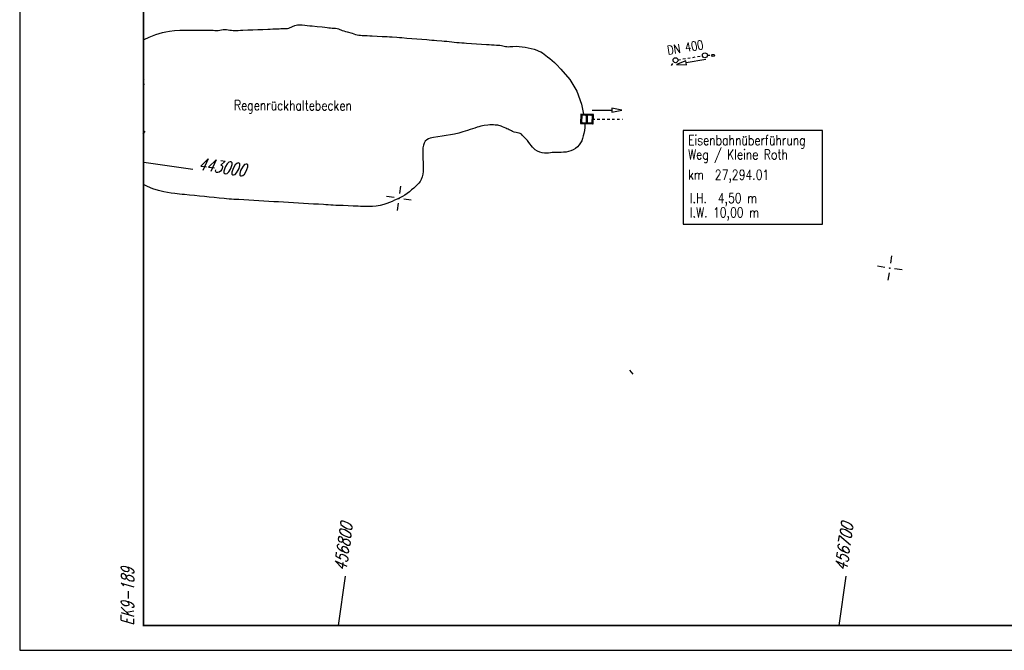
# Model space of a CAD drawing. Extents: x 0 to 1135, y 0 to 420.
# Tile 1 of 56: x 0 to 199, y 0 to 127. Entities that reach past the tile are written whole.
import ezdxf

# ---------------------------------------------------------------- set-up
doc = ezdxf.new("R2010")
doc.units = 0
doc.header["$LTSCALE"] = 2
doc.header["$MEASUREMENT"] = 0
for name, pattern in [('ACAD_ISO03W100', [0.5, 0.25, -0.25]), ('AUSGEZOGEN', [0]), ('STRICHLINIEX2', [0.5, 0.25, -0.25])]:
    doc.linetypes.add(name, pattern=pattern)
doc.layers.get('0').update_dxf_attribs({"linetype": 'AUSGEZOGEN'})
for name, color, linetype in [('Durchlaesse', 15, 'CONTINUOUS'), ('Ingenieurbauwerke', 15, 'CONTINUOUS'), ('NETZ', 250, 'CONTINUOUS'), ('RAHMEN', 250, 'AUSGEZOGEN'), ('Regenrückhaltebecken', 15, 'CONTINUOUS')]:
    doc.layers.add(name, color=color, linetype=linetype)
doc.styles.add('ROMANS', font='romans.shx', dxfattribs={"width": 0.8})

# ---------------------------------------------------------------- blocks, each defined once
blk = doc.blocks.new('IKR')
at = {"color": 0}
for p, q in [((0, 1), (0, 2.5)), ((-2.5, 0), (-1, 0)), ((1, 0), (2.5, 0)), ((0, -2.5), (0, -1))]:
    blk.add_line(p, q, dxfattribs=at)
blk.add_circle((0, 0), 0.05, dxfattribs=at)
blk.add_point((0, 0), dxfattribs=at)
blk = doc.blocks.new('*X14')
at = {"color": 0, "linetype": 'ByBlock'}
for p, q in [((-31937, -470732), (-31873, -470668)), ((-31928, -470405), (-31738, -470215)), ((-31767, -470562), (-31731, -470527)), ((-31555, -470350), (-31449, -470244)), ((-31314, -470427), (-31119, -470232)), ((-31004, -470436), (-30918, -470350)), ((-30812, -470244), (-30809, -470241)), ((-30781, -470531), (-30694, -470444)), ((-30706, -470774), (-30600, -470668)), ((-30694, -470444), (-30500, -470249)), ((-30282, -470350), (-30190, -470258)), ((-30075, -470461), (-29880, -470266)), ((-29752, -470456), (-29645, -470350)), ((-29583, -470605), (-29377, -470400)), ((-29433, -470774), (-29386, -470727)), ((-31973, -472041), (-31873, -471941)), ((-31964, -471714), (-31758, -471508)), ((-31946, -471059), (-31740, -470854)), ((-31873, -471304), (-31767, -471198)), ((-31730, -472116), (-31535, -471922)), ((-31421, -472125), (-31343, -472047)), ((-31236, -471941), (-31226, -471930)), ((-31111, -472133), (-30916, -471939)), ((-30817, -471840), (-30611, -471634)), ((-30808, -471512), (-30706, -471410)), ((-30799, -471185), (-30593, -470980)), ((-30706, -472047), (-30606, -471947)), ((-30491, -472150), (-30297, -471955)), ((-30176, -472153), (-30070, -472047)), ((-29872, -472167), (-29677, -471972)), ((-29619, -471914), (-29413, -471708)), ((-29601, -471260), (-29556, -471215)), ((-29592, -470932), (-29539, -470880)), ((-29562, -472176), (-29539, -472153)), ((-29556, -471215), (-29395, -471054)), ((-29539, -471516), (-29433, -471410)), ((-29433, -472047), (-29422, -472035))]:
    blk.add_line(p, q, dxfattribs=at)
blk = doc.blocks.new('ELIPPSE')
at = {"color": 0, "linetype": 'ByBlock'}
blk.add_circle((0, 0), 1, dxfattribs=at)

msp = doc.modelspace()

# ---------------------------------------------------------------- linework, layer by layer
at = {"layer": 'Durchlaesse', "linetype": 'ACAD_ISO03W100'}
for p, q in [((132.8, 118.99), (137.74, 119.82)), ((138.73, 119.9), (139.58, 119.89)), ((131.46, 117.84), (131.99, 118.52))]:
    msp.add_line(p, q, dxfattribs=at)
at = {"layer": 'Durchlaesse', "linetype": 'Continuous'}
msp.add_lwpolyline([(138.41, 119.08), (134.47, 118.41), (134.4, 118.8), (132.49, 118.07), (134.53, 118.01), (134.47, 118.41)], dxfattribs=at)
for centre in [(132.3, 118.91), (138.23, 119.9)]:
    msp.add_circle(centre, 0.5, dxfattribs=at)
at = {"layer": 'Ingenieurbauwerke'}
msp.add_lwpolyline([(133.86, 85.84), (161.93, 85.84), (161.93, 104.72), (133.86, 104.72)], close=True, dxfattribs=at)
msp.add_lwpolyline([(133.86, 85.84), (161.93, 85.84), (161.93, 104.72), (133.86, 104.72)], close=True, dxfattribs=at)
at = {"layer": 'NETZ'}
for p, q in [((64.3, 5.02), (65.71, 14.92)), ((165.3, 5.02), (166.71, 14.92))]:
    msp.add_line(p, q, dxfattribs=at)
at = {"layer": 'RAHMEN'}
for p, q in [((0, 420), (0, 0)), ((25.02, 98.37), (34.92, 96.97)), ((0, 0), (950, 0))]:
    msp.add_line(p, q, dxfattribs=at)
at = {"layer": 'RAHMEN', "const_width": 0.35}
msp.add_lwpolyline([(25, 5), (1130, 5), (1130, 415), (25, 415), (25, 5)], dxfattribs=at)
at = {"layer": 'Regenrückhaltebecken', "linetype": 'Continuous'}
for p, q in [((24.98, 115.14), (25.01, 115.5)), ((25, 115.01), (25.12, 115.13)), ((25.17, 114.04), (25, 114.2)), ((25.04, 113.82), (25, 113.85)), ((113.38, 107.84), (113.36, 106.34)), ((115.53, 107.8), (113.38, 107.84)), ((114.31, 106.32), (114.33, 107.82)), ((114.51, 106.32), (114.53, 107.82)), ((115.51, 106.3), (115.53, 107.8)), ((113.36, 106.34), (115.51, 106.3)), ((24.99, 104.37), (24.97, 104.2)), ((25.33, 104.41), (25, 104.74)), ((25, 104.36), (25.08, 104.36)), ((123.78, 55.61), (123.1, 56.47))]:
    msp.add_line(p, q, dxfattribs=at)
at = {"layer": 'Regenrückhaltebecken', "linetype": 'STRICHLINIEX2'}
msp.add_line((115.52, 107.06), (121.58, 107.02), dxfattribs=at)
at = {"layer": 'Regenrückhaltebecken', "linetype": 'Continuous'}
for points in [[(33.04, 124.96), (34.04, 124.96), (35.04, 124.95), (36.04, 124.95), (37.04, 124.95), (37.54, 124.94), (38.04, 124.94), (38.54, 124.94), (39.04, 124.94), (39.37, 124.92), (39.71, 124.92), (40.04, 124.93), (40.37, 124.98), (40.7, 125.04), (41.04, 125.09), (41.37, 125.1), (41.7, 125.08), (42.04, 125.05), (42.37, 124.99), (42.71, 124.94), (43.04, 124.9), (43.38, 124.89), (43.71, 124.9), (44.04, 124.92), (44.54, 124.94), (45.04, 124.96), (46.04, 125), (47.04, 125.04), (48.04, 125.08), (49.04, 125.12), (50.04, 125.16), (50.54, 125.18), (51.04, 125.2), (51.54, 125.22), (52.04, 125.24), (52.37, 125.26), (52.7, 125.28), (53.04, 125.29), (53.37, 125.28), (53.71, 125.28), (54.04, 125.32), (54.29, 125.39), (54.53, 125.49), (54.78, 125.6), (55.02, 125.72), (55.51, 125.9), (56.01, 126.01), (56.34, 126.04), (56.68, 126.04), (57.01, 126.03), (57.52, 125.98), (58.02, 125.92), (58.52, 125.87), (59.02, 125.82), (60.03, 125.71), (61.03, 125.61), (61.53, 125.56), (62.03, 125.5), (62.37, 125.46), (62.7, 125.43), (63.04, 125.4), (63.38, 125.38), (63.71, 125.35), (64.04, 125.29), (64.3, 125.22), (64.55, 125.12), (64.8, 125.01), (65.06, 124.91), (65.39, 124.8), (65.73, 124.71), (66.07, 124.62), (67.08, 124.33), (67.41, 124.22), (67.75, 124.12), (68.09, 124.04), (68.42, 123.98), (68.76, 123.93), (69.09, 123.91), (69.6, 123.88), (70.1, 123.86), (70.6, 123.83), (71.1, 123.81), (72.1, 123.76), (73.1, 123.71), (74.11, 123.66), (74.61, 123.64), (75.11, 123.61), (76.11, 123.54), (76.61, 123.5), (77.12, 123.46), (78.12, 123.38), (79.12, 123.29), (80.13, 123.21), (81.13, 123.13), (82.13, 123.05), (82.63, 123), (83.14, 122.96), (83.64, 122.93), (84.14, 122.89), (85.14, 122.82), (85.65, 122.78), (86.15, 122.74), (86.65, 122.68), (87.15, 122.61), (87.65, 122.54), (88.16, 122.49), (88.66, 122.45), (89.16, 122.42), (89.66, 122.39), (90.16, 122.35), (91.17, 122.29), (92.17, 122.22), (93.17, 122.15), (94.17, 122.08), (94.68, 122.05), (95.18, 122.02), (95.68, 121.98), (96.18, 121.95), (96.52, 121.94), (96.85, 121.92), (97.18, 121.88), (97.46, 121.83), (97.73, 121.76), (98.01, 121.69), (98.29, 121.65), (98.59, 121.63), (98.89, 121.64), (99.2, 121.67), (99.5, 121.7), (100.12, 121.72), (100.73, 121.69), (101.34, 121.63), (101.95, 121.54), (102.56, 121.41), (103.16, 121.27), (103.76, 121.11), (104.35, 120.91), (104.74, 120.76), (105.11, 120.58), (105.47, 120.38), (105.81, 120.14), (106.14, 119.89), (106.46, 119.62), (106.94, 119.23), (107.41, 118.84), (107.86, 118.43), (108.31, 118.02), (109.19, 117.13), (110.99, 115.03), (112.39, 112.66), (113.36, 110.07), (113.72, 108.03)], [(25, 122.98), (25.13, 123.05), (26.1, 123.54), (26.76, 123.83), (27.43, 124.09), (28.11, 124.31), (28.8, 124.49), (29.5, 124.64), (30.21, 124.76), (31.26, 124.89), (32.32, 124.95), (32.68, 124.96), (33.03, 124.96)], [(115.7, 106.1), (115.73, 108), (113.18, 108.04), (113.15, 106.14), (115.7, 106.1)], [(115.46, 108.85), (119.46, 108.83), (119.46, 108.43), (121.46, 108.82), (119.46, 109.23), (119.46, 108.83)], [(113.99, 106.13), (114.02, 105.99), (113.99, 105.37), (113.91, 104.76), (113.8, 104.14), (113.69, 103.65), (113.56, 103.16), (113.38, 102.69), (113.15, 102.25), (112.86, 101.83), (112.51, 101.46), (112.11, 101.14), (111.67, 100.87), (111.21, 100.66), (110.73, 100.51), (110.23, 100.41), (109.73, 100.36), (109.25, 100.33), (108.78, 100.32), (108.3, 100.32), (107.83, 100.3), (107.44, 100.28), (107.06, 100.24), (106.67, 100.21), (106.28, 100.19), (105.89, 100.2), (105.39, 100.27), (104.9, 100.4), (104.44, 100.59), (104.01, 100.85), (103.71, 101.11), (103.44, 101.39), (103.19, 101.7), (102.95, 102.02), (102.7, 102.34), (102.42, 102.7), (102.12, 103.04), (101.85, 103.32), (101.57, 103.61), (101.39, 103.8), (101.2, 103.98), (100.98, 104.13), (100.73, 104.23), (100.45, 104.29), (100.17, 104.34), (99.78, 104.43), (99.41, 104.56), (99.19, 104.67), (98.97, 104.79), (98.74, 104.9), (98.52, 105), (98.28, 105.1), (98.05, 105.19), (97.71, 105.33), (97.37, 105.49), (97.15, 105.59), (96.91, 105.69), (96.68, 105.76), (96.43, 105.81), (96.18, 105.83), (95.93, 105.85), (95.56, 105.86), (95.19, 105.87), (94.82, 105.86), (94.45, 105.83), (93.72, 105.74), (93.01, 105.59), (92.65, 105.49), (92.3, 105.39), (91.81, 105.23), (91.32, 105.07), (90.84, 104.92), (90.35, 104.76), (89.87, 104.6), (89.38, 104.45), (88.56, 104.23), (87.73, 104.04), (86.9, 103.87), (86.06, 103.73), (85.21, 103.59), (84.35, 103.45), (83.47, 103.31), (83.12, 103.25), (82.79, 103.18), (82.49, 103.08), (82.1, 102.86), (81.8, 102.57), (81.58, 102.2), (81.43, 101.76), (81.35, 101.28), (81.3, 100.75), (81.3, 100.18), (81.32, 99.59), (81.35, 98.98), (81.39, 98.35), (81.42, 97.73), (81.42, 97.11), (81.4, 96.51), (81.33, 95.94), (81.21, 95.4), (81.02, 94.9), (80.79, 94.49), (80.52, 94.12), (80.2, 93.78), (79.86, 93.45), (79.51, 93.14), (79.06, 92.77), (78.61, 92.41), (78.15, 92.06), (77.68, 91.74), (77.19, 91.45), (76.68, 91.18), (76.17, 90.92), (75.64, 90.68), (75.11, 90.44), (74.57, 90.22), (74.03, 90.02), (73.48, 89.84), (72.71, 89.64), (71.93, 89.51), (71.14, 89.43), (70.52, 89.4), (69.9, 89.4), (69.28, 89.42), (68.78, 89.44), (68.28, 89.47), (67.27, 89.51), (66.27, 89.56), (65.27, 89.6), (64.26, 89.64), (63.76, 89.66), (63.26, 89.69), (62.76, 89.71), (62.26, 89.75), (61.76, 89.78), (61.26, 89.81), (60.26, 89.87), (59.25, 89.93), (58.25, 89.99), (57.25, 90.05), (56.25, 90.11), (55.25, 90.17), (54.25, 90.23), (53.25, 90.29), (52.24, 90.34), (51.24, 90.4), (50.24, 90.46), (49.24, 90.52), (48.24, 90.58), (47.24, 90.63), (46.23, 90.69), (45.23, 90.75), (44.23, 90.81), (43.73, 90.84), (43.23, 90.86), (42.73, 90.9), (42.23, 90.94), (41.73, 90.98), (41.23, 91.03), (40.24, 91.13), (39.24, 91.23), (38.25, 91.33), (37.25, 91.43), (36.25, 91.53), (35.26, 91.63), (34.26, 91.73), (33.27, 91.83), (32.77, 91.88), (32.27, 91.93), (31.77, 91.98), (31.28, 92.03), (30.55, 92.12), (29.82, 92.22), (29.1, 92.36), (27.97, 92.64), (26.86, 93), (25.78, 93.45), (25, 93.84)], [(25, 104.52), (25.08, 104.36), (24.84, 104.02)]]:
    msp.add_lwpolyline(points, dxfattribs=at)

# ---------------------------------------------------------------- block references
at = {"layer": 'Durchlaesse', "linetype": 'Continuous', "xscale": 0.3000000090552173, "yscale": 0.1999999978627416, "zscale": 0.001, "rotation": 179.178638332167}
msp.add_blockref('ELIPPSE', (139.88, 119.89), dxfattribs=at)
at = {"layer": 'NETZ', "rotation": 171.9288}
for p in [(76.5, 91.07), (175.51, 77.03)]:
    msp.add_blockref('IKR', p, dxfattribs=at)
at = {"layer": 'Regenrückhaltebecken', "linetype": 'Continuous', "xscale": 0.001000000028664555, "yscale": 0.001000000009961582, "zscale": 0.001, "rotation": 0.6788059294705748}
msp.add_blockref('*X14', (139.53, 578.59), dxfattribs=at)

# ---------------------------------------------------------------- texts
at = {"layer": 'Durchlaesse', "linetype": 'Continuous', "style": 'ROMANS', "oblique": 360, "width": 0.8}
msp.add_text('DN 400', height=1.8, rotation=9.2778, dxfattribs=at).set_placement((130.78, 120))
at = {"layer": 'Ingenieurbauwerke', "linetype": 'Continuous', "style": 'ROMANS', "oblique": 360, "width": 0.8}
for s, p in [('Eisenbahnüberführung', (134.83, 101.8)), ('Eisenbahnüberführung', (134.83, 101.8)), ('Weg / Kleine Roth', (134.82, 98.92)), ('Weg / Kleine Roth', (134.82, 98.92)), ('km  27,294.01', (134.82, 94.84)), ('km  27,294.01', (134.82, 94.84)), ('l.H.  4,50 m', (135.2, 90.12)), ('l.H.  4,50 m', (135.2, 90.12)), ('l.W. 10,00 m', (135.2, 87.24)), ('l.W. 10,00 m', (135.2, 87.24))]:
    msp.add_text(s, height=2, rotation=359.962, dxfattribs=at).set_placement(p)
at = {"layer": 'NETZ', "style": 'ROMANS', "oblique": 16.6, "width": 0.75}
for s, rotation, p in [('443000', 351.9288, (35.91, 96.83)), ('456800', 81.9288, (65.85, 15.91)), ('456700', 81.9288, (166.85, 15.91))]:
    msp.add_text(s, height=2.5, rotation=rotation, dxfattribs=at).set_placement(p)
at = {"layer": 'RAHMEN', "style": 'ROMANS', "oblique": 16.6, "width": 0.75}
msp.add_text('EK9-189', height=2.5, rotation=90, dxfattribs=at).set_placement((23, 5))
at = {"layer": 'Regenrückhaltebecken', "linetype": 'Continuous', "style": 'ROMANS', "oblique": 360, "width": 0.8}
msp.add_text('Regenrückhaltebecken', height=2, rotation=359.8342, dxfattribs=at).set_placement((43.22, 108.84))

doc.saveas('drawing.dxf')
